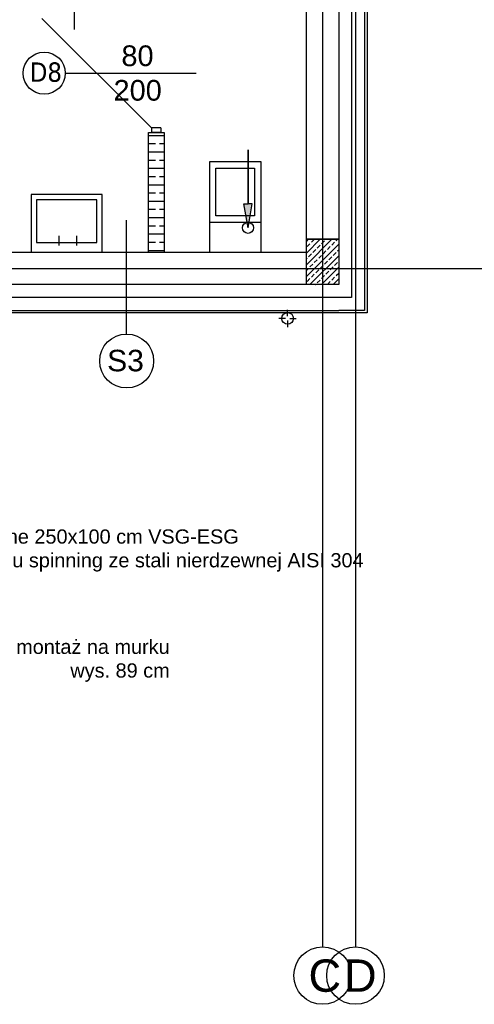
# Model space of a CAD drawing. Header units: millimetres. Extents: x -7023 to 53801, y 9849 to 33561.
# Tile 82 of 256: x 12061 to 12413, y 15053 to 15815. Entities that reach past the tile are written whole.
import ezdxf

# ---------------------------------------------------------------- set-up
doc = ezdxf.new("R2010")
doc.units = ezdxf.units.MM
doc.layers.add('.IE_podklad', color=252, linetype='Continuous')
doc.styles.add('Opisowy', font='arial.ttf')
doc.styles.get("Standard").update_dxf_attribs({"font": 'arial.ttf'})
doc.linetypes.add('ZIGZAG', pattern='A,0.00254,-5.08,[131,ltypeshp.shx,S=5.08,R=0,X=-5.08,Y=0],-10.16,[131,ltypeshp.shx,S=5.08,R=180,X=5.08,Y=0],-5.08', length=20.32254)

msp = doc.modelspace()

# ---------------------------------------------------------------- hatches: boundary and pattern name
at = {"layer": '.IE_podklad'}
h = msp.add_hatch(color=256, dxfattribs=at)
h.dxf.hatch_style = 1
h.paths.add_polyline_path([(12238, 15672.65), (12241.27, 15672.65), (12238, 15654.09), (12234.74, 15672.65)])

# ---------------------------------------------------------------- linework, layer by layer
at = {"layer": '.IE_podklad', "ltscale": 25}
for p, q in [((12295.56, 17190.05), (12295.56, 15097.91)), ((12321.06, 17190.05), (12321.06, 15097.91)), ((10554.1, 15622.71), (13853.09, 15622.71))]:
    msp.add_line(p, q, dxfattribs=at)
at = {"layer": '.IE_podklad'}
for p, q in [((12103.57, 15874.9), (12103.57, 15807.43)), ((12283.06, 15645.21), (12283.06, 15856.41)), ((12308.06, 15856.41), (12308.06, 15795.71)), ((12328.06, 15856.41), (12328.06, 15590.21)), ((12330.06, 15856.41), (12330.06, 15590.21)), ((12163.45, 15731.32), (12078.66, 15816.1)), ((12308.06, 15795.71), (12308.06, 15645.21)), ((12096.68, 15773.71), (12197.87, 15773.71)), ((12163.45, 15731.32), (12163.45, 15727.71)), ((12170.66, 15731.32), (12163.45, 15731.32)), ((12170.66, 15731.32), (12170.66, 15727.71)), ((12161.06, 15635.21), (12161.06, 15727.71)), ((12161.06, 15727.71), (12173.06, 15727.71)), ((12161.06, 15725.56), (12173.06, 15725.56)), ((12170.66, 15727.71), (12163.45, 15727.71)), ((12173.06, 15727.71), (12173.06, 15635.21)), ((12161.06, 15719.21), (12166.32, 15719.21)), ((12169.5, 15719.21), (12173.06, 15719.21)), ((12161.06, 15712.86), (12173.06, 15712.86)), ((12161.06, 15706.51), (12166.32, 15706.51)), ((12169.5, 15706.51), (12173.06, 15706.51)), ((12161.06, 15700.16), (12173.06, 15700.16)), ((12161.06, 15693.81), (12166.32, 15693.81)), ((12169.5, 15693.81), (12173.06, 15693.81)), ((12161.06, 15687.46), (12173.06, 15687.46)), ((12161.06, 15681.11), (12166.32, 15681.11)), ((12169.5, 15681.11), (12173.06, 15681.11)), ((12161.06, 15674.76), (12173.06, 15674.76)), ((12161.06, 15668.41), (12166.32, 15668.41)), ((12169.5, 15668.41), (12173.06, 15668.41)), ((12144.13, 15571.89), (12144.13, 15660.03)), ((12161.06, 15662.06), (12173.06, 15662.06)), ((12161.06, 15655.71), (12166.32, 15655.71)), ((12169.5, 15655.71), (12173.06, 15655.71)), ((12091.99, 15640.45), (12091.99, 15647.95)), ((12105.68, 15640.45), (12105.68, 15647.95)), ((12161.06, 15649.36), (12173.06, 15649.36)), ((12283.06, 15643.47), (12284.8, 15645.21)), ((12283.06, 15634.49), (12293.78, 15645.21)), ((12283.06, 15625.51), (12302.76, 15645.21)), ((12283.06, 15610.21), (12283.06, 15645.21)), ((12283.06, 15645.21), (12308.06, 15645.21)), ((12308.06, 15645.21), (12283.06, 15645.21)), ((12286.98, 15642.9), (12289.22, 15645.14)), ((12298.2, 15645.14), (12298.27, 15645.21)), ((12306.06, 15644.02), (12307.25, 15645.21)), ((12308.06, 15645.21), (12308.06, 15610.21)), ((12308.06, 15644.85), (12308.06, 15610.21)), ((12161.06, 15643.01), (12166.32, 15643.01)), ((12169.5, 15643.01), (12173.06, 15643.01)), ((12283.06, 15616.53), (12308.06, 15641.53)), ((12283.61, 15639.53), (12285.85, 15641.77)), ((12288.1, 15635.04), (12290.34, 15637.28)), ((12291.47, 15638.41), (12293.71, 15640.65)), ((12294.83, 15641.77), (12297.08, 15644.02)), ((12299.32, 15637.28), (12301.57, 15639.53)), ((12302.69, 15640.65), (12304.94, 15642.9)), ((12307.18, 15636.16), (12308.06, 15637.04)), ((11849.06, 15635.21), (12283.06, 15635.21)), ((12161.06, 15636.66), (12173.06, 15636.66)), ((12283.06, 15630), (12283.61, 15630.55)), ((12284.73, 15631.67), (12286.98, 15633.92)), ((12285.72, 15610.21), (12308.06, 15632.54)), ((12289.22, 15627.18), (12291.47, 15629.43)), ((12292.59, 15630.55), (12294.83, 15632.79)), ((12295.96, 15633.92), (12298.2, 15636.16)), ((12300.45, 15629.43), (12302.69, 15631.67)), ((12303.81, 15632.79), (12306.06, 15635.04)), ((12283.06, 15621.02), (12284.73, 15622.69)), ((12285.85, 15623.81), (12288.1, 15626.06)), ((12290.34, 15619.32), (12292.59, 15621.57)), ((12293.71, 15622.69), (12295.96, 15624.94)), ((12294.7, 15610.21), (12308.06, 15623.56)), ((12297.08, 15626.06), (12299.32, 15628.3)), ((12301.57, 15621.57), (12303.81, 15623.81)), ((12304.94, 15624.94), (12307.18, 15627.18)), ((12283.61, 15612.59), (12285.85, 15614.83)), ((12286.98, 15615.95), (12289.22, 15618.2)), ((12294.83, 15614.83), (12297.08, 15617.08)), ((12298.2, 15618.2), (12300.45, 15620.44)), ((12302.69, 15613.71), (12304.94, 15615.95)), ((12303.68, 15610.21), (12308.06, 15614.58)), ((12306.06, 15617.08), (12308.06, 15619.07)), ((12308.06, 15610.21), (11849.06, 15610.21)), ((12308.06, 15610.21), (12283.06, 15610.21)), ((12290.21, 15610.21), (12290.34, 15610.34)), ((12291.47, 15611.46), (12293.71, 15613.71)), ((12299.32, 15610.34), (12301.57, 15612.59)), ((11849.06, 15590.21), (12308.06, 15590.21)), ((12330.06, 15588.21), (11849.06, 15588.21)), ((12328.06, 15590.21), (12308.06, 15590.21)), ((12330.06, 15590.21), (12330.06, 15588.21))]:
    msp.add_line(p, q, dxfattribs=at)
at = {"layer": '.IE_podklad', "linetype": 'ZIGZAG'}
for p, q in [((12318.06, 15856.41), (12318.06, 15600.21)), ((12318.06, 15600.21), (11849.06, 15600.21))]:
    msp.add_line(p, q, dxfattribs=at)
at = {"layer": '.IE_podklad', "linetype": 'Continuous'}
for p, q in [((12266.9, 15584.01), (12261.86, 15584.01)), ((12268.58, 15585.69), (12268.58, 15590.73)), ((12270.26, 15584.01), (12275.3, 15584.01)), ((12268.58, 15582.33), (12268.58, 15577.29))]:
    msp.add_line(p, q, dxfattribs=at)
at = {"layer": '.IE_podklad'}
for points in [[(12238, 15654.09), (12234.74, 15672.65), (12238, 15672.65), (12238, 15714.54)], [(12238, 15714.54), (12238, 15672.65)], [(12238, 15654.09), (12241.27, 15672.65), (12238, 15672.65), (12238, 15714.54)], [(12238, 15714.54), (12238, 15672.65)]]:
    msp.add_lwpolyline(points, dxfattribs=at)
for points in [[(12208.06, 15705.21), (12208.06, 15635.21), (12248.06, 15635.21), (12248.06, 15705.21)], [(12243.06, 15700.21), (12243.06, 15663.3), (12213.06, 15663.3), (12213.06, 15700.21)], [(12070.25, 15635.21), (12125.25, 15635.21), (12125.25, 15679.88), (12070.25, 15679.88)], [(12074.41, 15642.71), (12121.08, 15642.71), (12121.08, 15675.71), (12074.41, 15675.71)], [(12248.06, 15635.21), (12248.06, 15658.3), (12208.06, 15658.3), (12208.06, 15635.21)]]:
    msp.add_lwpolyline(points, close=True, dxfattribs=at)
at = {"layer": '.IE_podklad', "linetype": 'Continuous'}
for centre, radius in [((12080.37, 15773.71), 16.31), ((12268.58, 15584.01), 4.5), ((12295.56, 15075.67), 22.24), ((12321.06, 15075.67), 22.24)]:
    msp.add_circle(centre, radius, dxfattribs=at)
at = {"layer": '.IE_podklad'}
for centre, radius in [((12238, 15654.09), 4.28), ((12144.13, 15551.04), 20.85)]:
    msp.add_circle(centre, radius, dxfattribs=at)

# ---------------------------------------------------------------- texts
at = {"layer": '.IE_podklad', "linetype": 'Continuous', "style": 'Opisowy'}
for s, height, p in [('80', 16, (12140.09, 15779.18)), ('200', 16, (12134, 15752.45)), ('S3', 16.64, (12129.02, 15543.09))]:
    msp.add_text(s, height=height, dxfattribs=at).set_placement(p)
at = {"layer": '.IE_podklad', "attachment_point": 1}
for s, insert, char_height, width in [('{\\fTahoma|b0|i0|c238|p34;D8}', (12069.22, 15782.04), 15, 230.4406), ('C', (12284.72, 15088.13), 25, 492.1163), ('D', (12312.19, 15088.13), 25, 492.1163)]:
    msp.add_mtext(s, dxfattribs=dict(at, insert=insert, char_height=char_height, width=width))
at = {"layer": '.IE_podklad', "char_height": 11}
for s, insert, attachment_point in [('\\pxql;zadaszenie szklane 250x100 cm VSG-ESG\\Pna zawiesiach typu spinning ze stali nierdzewnej AISI 304', (11934.44, 15420.78), 1), ('barierka ochronna, montaż na murku \\P\\pxi-3,l4,qr,t4;wys.^I89 cm', (12177.41, 15335.51), 3)]:
    msp.add_mtext(s, dxfattribs=dict(at, insert=insert, attachment_point=attachment_point))

doc.saveas('drawing.dxf')
